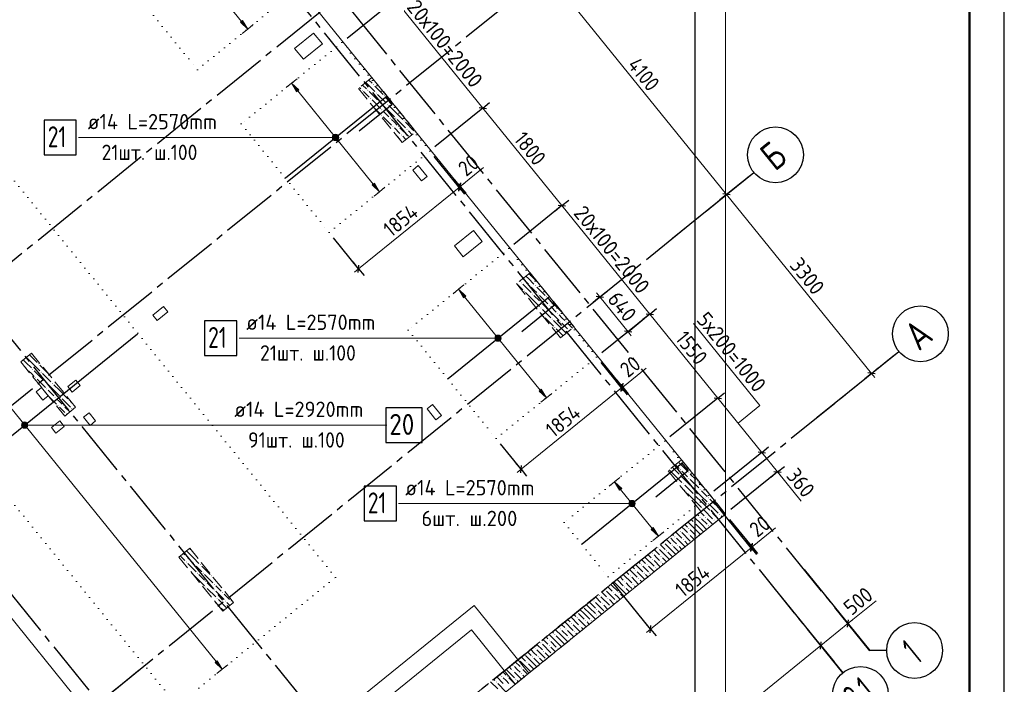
# Model space of a CAD drawing. Header units: millimetres. Extents: x 0 to 59400, y 0 to 42000.
# Tile 27 of 28: x 45293 to 59400, y 22607 to 32131. Entities that reach past the tile are written whole.
import ezdxf

# ---------------------------------------------------------------- set-up
doc = ezdxf.new("R2010")
doc.units = ezdxf.units.MM
for name, pattern in [('______2', [270, 200, -70]), ('______5', [1100, 800, -100, 100, -100]), ('______9', [100, 0, -100])]:
    doc.linetypes.add(name, pattern=pattern)
for name, color, linetype, lineweight in [('Standard', 7, 'Continuous', 25), ('ДОП Верх по Х', 7, 'Continuous', 18), ('ЖБ Перекрытие верхний уровень_1', 7, 'Continuous', 18), ('ЖБ Перекрытие нижний уровень с отделкой', 7, 'Continuous', 13), ('Позиционная метка номер позиции', 7, 'Continuous', 13), ('Примечания', 7, 'Continuous', 13), ('Размерная линия_ общее', 7, 'Continuous', 13)]:
    doc.layers.add(name, color=color, linetype=linetype, lineweight=lineweight)
for name, color, linetype, lineweight, true_color in [('ЖБ Пилон', 7, '______2', 13, 0xa0a0a0), ('ЖБ Стена верхний уровень', 7, '______2', 13, 0x656565), ('Оси', 7, '______5', 13, 0x656565)]:
    doc.layers.add(name, color=color, linetype=linetype, lineweight=lineweight, true_color=true_color)
doc.styles.add('ISOCPEUR', font='txt')

msp = doc.modelspace()

# ---------------------------------------------------------------- hatches: boundary and pattern name
at = {"layer": 'ДОП Верх по Х', "linetype": 'Continuous', "lineweight": 13, "transparency": 33554687}
for points in [[(48456, 32093), (48559, 31997), (48487, 32119)], [(50344, 29762), (50447, 29666), (50375, 29787)], [(52735, 26809), (52839, 26713), (52766, 26834)], [(54340, 24827), (54444, 24731), (54371, 24852)], [(48092, 22920), (48195, 22824), (48123, 22945)]]:
    msp.add_hatch(color=7, dxfattribs=at).paths.add_polyline_path(points)
for points in [[(49261, 31099), (49189, 31220), (49292, 31124)], [(51653, 28146), (51580, 28267), (51684, 28171)], [(53887, 25387), (53814, 25508), (53918, 25412)]]:
    msp.add_hatch(color=7, dxfattribs=at).paths.add_polyline_path(points, flags=16)
at = {"layer": 'ЖБ Пилон', "linetype": 'Continuous', "lineweight": 18, "transparency": 33554687}
for points in [[(50354, 31280), (50357, 31282), (50363, 31275), (50361, 31273)], [(50354, 31200), (50361, 31206), (50367, 31200), (50361, 31193)], [(50194, 31120), (50201, 31126), (50207, 31120), (50201, 31113)], [(50274, 31120), (50281, 31126), (50287, 31120), (50281, 31113)], [(50394, 31080), (50401, 31086), (50407, 31080), (50401, 31073)], [(50514, 31040), (50521, 31046), (50527, 31040), (50521, 31033)], [(50314, 31000), (50321, 31006), (50327, 31000), (50321, 30993)], [(50434, 30960), (50441, 30966), (50447, 30960), (50441, 30953)], [(50554, 30920), (50561, 30926), (50567, 30920), (50561, 30913)], [(50358, 30883), (50361, 30886), (50367, 30880), (50364, 30876)], [(50474, 30840), (50481, 30846), (50487, 30840), (50481, 30833)], [(50474, 30760), (50481, 30766), (50487, 30760), (50481, 30753)], [(50594, 30720), (50601, 30726), (50607, 30720), (50601, 30713)], [(50674, 30720), (50681, 30726), (50687, 30720), (50681, 30713)], [(50794, 30680), (50801, 30686), (50807, 30680), (50801, 30673)], [(50634, 30600), (50641, 30606), (50647, 30600), (50641, 30593)], [(50714, 30600), (50721, 30606), (50727, 30600), (50721, 30593)], [(50754, 30480), (50761, 30486), (50767, 30480), (50761, 30473)], [(50834, 30560), (50841, 30566), (50847, 30560), (50841, 30553)], [(50954, 30520), (50961, 30526), (50964, 30522), (50957, 30516)], [(50754, 30400), (50761, 30406), (50767, 30400), (50761, 30393)], [(52474, 28360), (52481, 28366), (52487, 28360), (52481, 28353)], [(52514, 28240), (52521, 28246), (52527, 28240), (52521, 28233)], [(52594, 28320), (52601, 28326), (52607, 28320), (52601, 28313)], [(52674, 28320), (52681, 28326), (52687, 28320), (52681, 28313)], [(52634, 28200), (52641, 28206), (52647, 28200), (52641, 28193)], [(52714, 28200), (52721, 28206), (52727, 28200), (52721, 28193)], [(52754, 28080), (52761, 28086), (52767, 28080), (52761, 28073)], [(52834, 28160), (52841, 28166), (52847, 28160), (52841, 28153)], [(52754, 28000), (52761, 28006), (52767, 28000), (52761, 27993)], [(52874, 28040), (52881, 28046), (52887, 28040), (52881, 28033)], [(52874, 27960), (52881, 27966), (52887, 27960), (52881, 27953)], [(52794, 27880), (52801, 27886), (52807, 27880), (52801, 27873)], [(52914, 27840), (52921, 27846), (52927, 27840), (52921, 27833)], [(52994, 27920), (53001, 27926), (53007, 27920), (53001, 27913)], [(53034, 27800), (53041, 27806), (53047, 27800), (53041, 27793)], [(53074, 27920), (53077, 27923), (53083, 27915), (53081, 27913)], [(53114, 27800), (53121, 27806), (53127, 27800), (53121, 27793)], [(52954, 27720), (52961, 27726), (52967, 27720), (52961, 27713)], [(53154, 27680), (53161, 27686), (53167, 27680), (53161, 27673)], [(45395, 27121), (45401, 27126), (45407, 27120), (45401, 27113)], [(45474, 27120), (45481, 27126), (45487, 27120), (45481, 27113)], [(45554, 27200), (45561, 27206), (45567, 27200), (45561, 27193)], [(45514, 27000), (45521, 27006), (45527, 27000), (45521, 26993)], [(45594, 27080), (45601, 27086), (45607, 27080), (45601, 27073)], [(45634, 26960), (45641, 26966), (45647, 26960), (45641, 26953)], [(45714, 27040), (45716, 27042), (45722, 27034), (45721, 27033)], [(45674, 26840), (45681, 26846), (45687, 26840), (45681, 26833)], [(45754, 26920), (45761, 26926), (45767, 26920), (45761, 26913)], [(45794, 26720), (45801, 26726), (45807, 26720), (45801, 26713)], [(45874, 26720), (45881, 26726), (45887, 26720), (45881, 26713)], [(45994, 26680), (46001, 26686), (46007, 26680), (46001, 26673)], [(45834, 26600), (45841, 26606), (45847, 26600), (45841, 26593)], [(45914, 26600), (45921, 26606), (45927, 26600), (45921, 26593)], [(46034, 26560), (46041, 26566), (46047, 26560), (46041, 26553)], [(45954, 26480), (45961, 26486), (45967, 26480), (45961, 26473)], [(47674, 24440), (47681, 24446), (47687, 24440), (47681, 24433)], [(47754, 24520), (47757, 24522), (47762, 24515), (47761, 24513)], [(47674, 24360), (47681, 24366), (47687, 24360), (47681, 24353)], [(47794, 24320), (47801, 24326), (47807, 24320), (47801, 24313)], [(47874, 24320), (47881, 24326), (47887, 24320), (47881, 24313)], [(47834, 24200), (47841, 24206), (47847, 24200), (47841, 24193)], [(47914, 24200), (47921, 24206), (47927, 24200), (47921, 24193)], [(48034, 24160), (48041, 24166), (48047, 24160), (48041, 24153)], [(47954, 24080), (47961, 24086), (47967, 24080), (47961, 24073)], [(47954, 24000), (47961, 24006), (47967, 24000), (47961, 23993)], [(48074, 24040), (48081, 24046), (48087, 24040), (48081, 24033)], [(48074, 23960), (48081, 23966), (48087, 23960), (48081, 23953)], [(48114, 23840), (48121, 23846), (48127, 23840), (48121, 23833)], [(48194, 23920), (48201, 23926), (48207, 23920), (48201, 23913)], [(48154, 23720), (48161, 23726), (48167, 23720), (48161, 23713)], [(48234, 23800), (48241, 23806), (48247, 23800), (48241, 23793)], [(48314, 23800), (48321, 23806), (48327, 23800), (48321, 23793)]]:
    msp.add_hatch(color=7, dxfattribs=at).paths.add_polyline_path(points, flags=16)
at = {"layer": 'ЖБ Стена верхний уровень', "linetype": 'Continuous', "lineweight": 18, "transparency": 33554687}
for points in [[(54754, 25680), (54761, 25686), (54767, 25680), (54761, 25673)], [(54754, 25600), (54761, 25606), (54767, 25600), (54761, 25593)], [(54874, 25640), (54881, 25646), (54887, 25640), (54881, 25633)], [(54874, 25560), (54881, 25566), (54887, 25560), (54881, 25553)], [(54794, 25480), (54801, 25486), (54807, 25480), (54801, 25473)], [(54914, 25440), (54921, 25446), (54927, 25440), (54921, 25433)], [(54994, 25520), (55001, 25526), (55007, 25520), (55001, 25513)], [(55034, 25400), (55041, 25406), (55047, 25400), (55041, 25393)], [(55114, 25400), (55118, 25403), (55123, 25396), (55121, 25393)], [(54834, 25360), (54841, 25366), (54847, 25360), (54841, 25353)], [(54954, 25320), (54961, 25326), (54967, 25320), (54961, 25313)], [(55154, 25280), (55161, 25286), (55167, 25280), (55161, 25273)], [(55074, 25120), (55081, 25126), (55087, 25120), (55081, 25113)], [(55154, 25200), (55161, 25206), (55167, 25200), (55161, 25193)], [(55274, 25160), (55281, 25166), (55287, 25160), (55281, 25153)], [(55034, 25000), (55041, 25006), (55047, 25000), (55041, 24993)], [(55114, 25000), (55119, 25004), (55125, 24997), (55121, 24993)], [(55119, 25004), (55121, 25006), (55127, 25000), (55125, 24997)], [(55194, 25080), (55201, 25086), (55207, 25080), (55201, 25073)], [(55314, 25040), (55321, 25046), (55327, 25040), (55321, 25033)], [(54874, 24840), (54881, 24846), (54887, 24840), (54881, 24833)], [(54954, 24920), (54961, 24926), (54967, 24920), (54961, 24913)], [(55154, 24880), (55161, 24886), (55167, 24880), (55161, 24873)], [(55234, 24960), (55241, 24966), (55247, 24960), (55241, 24953)], [(54606, 24721), (54607, 24720), (54601, 24713), (54599, 24715)], [(54674, 24720), (54681, 24726), (54687, 24720), (54681, 24713)], [(54754, 24800), (54761, 24806), (54767, 24800), (54761, 24793)], [(54874, 24760), (54881, 24766), (54887, 24760), (54881, 24753)], [(54994, 24720), (55001, 24726), (55005, 24722), (54997, 24716)], [(54434, 24560), (54441, 24566), (54447, 24560), (54441, 24553)], [(54514, 24640), (54521, 24646), (54527, 24640), (54521, 24633)], [(54634, 24600), (54641, 24606), (54647, 24600), (54641, 24593)], [(54714, 24600), (54721, 24606), (54727, 24600), (54721, 24593)], [(54794, 24680), (54801, 24686), (54807, 24680), (54801, 24673)], [(54354, 24480), (54361, 24486), (54367, 24480), (54361, 24473)], [(54354, 24400), (54361, 24406), (54367, 24400), (54361, 24393)], [(54474, 24440), (54481, 24446), (54487, 24440), (54481, 24433)], [(54554, 24520), (54561, 24526), (54567, 24520), (54561, 24513)], [(54194, 24320), (54201, 24326), (54207, 24320), (54201, 24313)], [(54274, 24320), (54281, 24326), (54287, 24320), (54281, 24313)], [(54394, 24280), (54401, 24286), (54407, 24280), (54401, 24273)], [(54474, 24360), (54481, 24366), (54487, 24360), (54481, 24353)], [(54034, 24160), (54041, 24166), (54047, 24160), (54041, 24153)], [(54114, 24240), (54121, 24246), (54127, 24240), (54121, 24233)], [(54154, 24120), (54161, 24126), (54167, 24120), (54161, 24113)], [(54234, 24200), (54241, 24206), (54247, 24200), (54241, 24193)], [(54314, 24200), (54321, 24206), (54327, 24200), (54321, 24193)], [(53954, 24080), (53961, 24086), (53967, 24080), (53961, 24073)], [(53954, 24000), (53961, 24006), (53967, 24000), (53961, 23993)], [(54074, 24040), (54081, 24046), (54087, 24040), (54081, 24033)], [(53594, 23880), (53601, 23886), (53607, 23880), (53601, 23873)], [(53674, 23960), (53681, 23966), (53687, 23960), (53681, 23953)], [(53714, 23840), (53721, 23846), (53727, 23840), (53721, 23833)], [(53794, 23920), (53801, 23926), (53807, 23920), (53801, 23913)], [(53874, 23920), (53881, 23926), (53887, 23920), (53881, 23913)], [(53514, 23800), (53521, 23806), (53527, 23800), (53521, 23793)], [(53634, 23760), (53641, 23766), (53647, 23760), (53641, 23753)], [(53754, 23720), (53761, 23726), (53767, 23720), (53760, 23714)], [(53834, 23800), (53841, 23806), (53847, 23800), (53841, 23793)], [(53274, 23640), (53281, 23646), (53287, 23640), (53281, 23633)], [(53274, 23560), (53281, 23566), (53287, 23560), (53281, 23553)], [(53554, 23680), (53561, 23686), (53567, 23680), (53561, 23673)], [(53554, 23600), (53561, 23606), (53567, 23600), (53561, 23593)], [(53194, 23480), (53201, 23486), (53207, 23480), (53201, 23473)], [(53314, 23440), (53321, 23446), (53327, 23440), (53321, 23433)], [(53394, 23520), (53401, 23526), (53407, 23520), (53401, 23513)], [(53474, 23520), (53481, 23526), (53487, 23520), (53481, 23513)], [(52954, 23320), (52961, 23326), (52967, 23320), (52961, 23313)], [(53034, 23400), (53041, 23406), (53047, 23400), (53041, 23393)], [(53114, 23400), (53121, 23406), (53127, 23400), (53121, 23393)], [(53154, 23280), (53161, 23286), (53167, 23280), (53161, 23273)], [(53234, 23360), (53241, 23366), (53247, 23360), (53241, 23353)], [(52754, 23200), (52761, 23206), (52767, 23200), (52761, 23193)], [(52874, 23240), (52881, 23246), (52887, 23240), (52881, 23233)], [(52874, 23160), (52881, 23166), (52887, 23160), (52881, 23153)], [(52634, 23000), (52641, 23006), (52647, 23000), (52641, 22993)], [(52674, 23120), (52681, 23126), (52687, 23120), (52681, 23113)], [(52714, 23000), (52721, 23006), (52727, 23000), (52721, 22993)], [(52794, 23080), (52801, 23086), (52807, 23080), (52801, 23073)], [(52914, 23040), (52921, 23046), (52927, 23040), (52920, 23034)], [(52994, 23120), (53001, 23126), (53007, 23120), (53001, 23113)], [(52354, 22880), (52361, 22886), (52367, 22880), (52361, 22873)], [(52434, 22960), (52441, 22966), (52447, 22960), (52441, 22953)], [(52554, 22920), (52561, 22926), (52567, 22920), (52561, 22913)], [(52194, 22720), (52201, 22726), (52207, 22720), (52201, 22713)], [(52274, 22720), (52281, 22726), (52287, 22720), (52281, 22713)], [(52354, 22800), (52361, 22806), (52367, 22800), (52361, 22793)], [(52474, 22840), (52481, 22846), (52487, 22840), (52481, 22833)], [(52474, 22760), (52481, 22766), (52487, 22760), (52481, 22753)], [(52114, 22640), (52121, 22646), (52127, 22640), (52121, 22633)], [(52394, 22680), (52401, 22686), (52407, 22680), (52401, 22673)]]:
    msp.add_hatch(color=7, dxfattribs=at).paths.add_polyline_path(points, flags=16)
at = {"layer": 'Позиционная метка номер позиции', "linetype": 'Continuous', "lineweight": 13, "transparency": 33554687}
for points in [[(49796, 30404), (49796, 30482), (49779, 30465)], [(49818, 30398), (49818, 30488), (49796, 30482)], [(49818, 30398), (49796, 30482), (49796, 30404)], [(49841, 30404), (49841, 30482), (49818, 30488)], [(49841, 30404), (49818, 30488), (49818, 30398)], [(49857, 30420), (49857, 30465), (49841, 30482)], [(49857, 30420), (49841, 30482), (49841, 30404)], [(49779, 30420), (49779, 30465), (49773, 30443)], [(49796, 30404), (49779, 30465), (49779, 30420)], [(49857, 30465), (49857, 30420), (49863, 30443)], [(52108, 27545), (52108, 27590), (52102, 27567)], [(52124, 27529), (52124, 27606), (52108, 27590)], [(52124, 27529), (52108, 27590), (52108, 27545)], [(52147, 27522), (52147, 27612), (52124, 27606)], [(52147, 27522), (52124, 27606), (52124, 27529)], [(52169, 27529), (52169, 27606), (52147, 27612)], [(52169, 27529), (52147, 27612), (52147, 27522)], [(52185, 27545), (52185, 27590), (52169, 27606)], [(52185, 27545), (52169, 27606), (52169, 27529)], [(52185, 27590), (52185, 27545), (52192, 27567)], [(45325, 26298), (45325, 26343), (45318, 26321)], [(45325, 26343), (45341, 26282), (45341, 26359)], [(45325, 26343), (45325, 26298), (45341, 26282)], [(45341, 26359), (45363, 26276), (45363, 26366)], [(45341, 26359), (45341, 26282), (45363, 26276)], [(45363, 26366), (45363, 26276), (45386, 26282)], [(45363, 26366), (45386, 26282), (45386, 26359)], [(45386, 26359), (45386, 26282), (45402, 26298)], [(45386, 26359), (45402, 26298), (45402, 26343)], [(45402, 26343), (45402, 26298), (45408, 26321)], [(54027, 25175), (54027, 25220), (54021, 25197)], [(54044, 25158), (54044, 25236), (54027, 25220)], [(54044, 25158), (54027, 25220), (54027, 25175)], [(54066, 25152), (54066, 25242), (54044, 25236)], [(54066, 25152), (54044, 25236), (54044, 25158)], [(54089, 25158), (54089, 25236), (54066, 25242)], [(54089, 25158), (54066, 25242), (54066, 25152)], [(54105, 25175), (54105, 25220), (54089, 25236)], [(54105, 25175), (54089, 25236), (54089, 25158)], [(54105, 25220), (54105, 25175), (54111, 25197)]]:
    msp.add_hatch(color=7, dxfattribs=at).paths.add_polyline_path(points)

# ---------------------------------------------------------------- linework, layer by layer
at = {"layer": 'Standard', "color": 7, "linetype": 'Continuous', "lineweight": 35, "transparency": 33554687}
for p, q in [((58900, 39900), (58900, 20500)), ((58900, 39500), (58900, 20100))]:
    msp.add_line(p, q, dxfattribs=at)
at = {"layer": 'Standard', "color": 7, "linetype": 'Continuous', "lineweight": 50, "transparency": 33554687}
msp.add_line((58900, 39400), (58900, 23200), dxfattribs=at)
at = {"layer": 'Standard', "color": 7, "linetype": 'Continuous', "lineweight": 25, "transparency": 33554687}
msp.add_lwpolyline([(0, 0), (59400, 0), (59400, 42000), (0, 42000), (0, 0)], close=True, dxfattribs=at)
at = {"layer": 'Standard', "color": 7, "linetype": 'Continuous', "lineweight": 13, "transparency": 33554687}
for points in [[(59400, 42000), (0, 42000), (0, 19532), (59400, 19532), (59400, 42000)], [(58900, 41500), (2000, 41500), (2000, 6000), (58900, 6000), (58900, 41500)], [(6813, 19282), (55406, 19282), (55406, 38032), (6813, 38032), (6813, 19282)], [(6813, 19532), (55406, 19532), (55406, 38032), (6813, 38032), (6813, 19532)]]:
    msp.add_lwpolyline(points, dxfattribs=at)
at = {"layer": 'Standard', "color": 7, "linetype": 'Continuous', "lineweight": 50, "transparency": 33554687}
msp.add_lwpolyline([(2000, 41500), (58900, 41500), (58900, 500), (2000, 500), (2000, 41500)], close=True, dxfattribs=at)
at = {"layer": 'Standard', "color": 254, "linetype": 'Continuous', "lineweight": 25, "true_color": 0xc4c4ff, "transparency": 33554687}
msp.add_lwpolyline([(6738, 19786), (54972, 19786), (54972, 34792), (6738, 34792), (6738, 19786)], dxfattribs=at)
at = {"layer": 'ДОП Верх по Х', "color": 251, "linetype": 'Continuous', "lineweight": 13, "true_color": 0x494949, "transparency": 33554687}
for p, q in [((47389, 33443), (48471, 32106)), ((48487, 32119), (48456, 32093)), ((48456, 32093), (48559, 31997)), ((48559, 31997), (48487, 32119)), ((48559, 31997), (48637, 32060)), ((48559, 31997), (48482, 31934)), ((48559, 31997), (48559, 31997)), ((49189, 31220), (49111, 31157)), ((49189, 31220), (49267, 31283)), ((49189, 31220), (49292, 31124)), ((49261, 31099), (49189, 31220)), ((49189, 31220), (49189, 31220)), ((49292, 31124), (49261, 31099)), ((49277, 31111), (50359, 29775)), ((50375, 29787), (50344, 29762)), ((50447, 29666), (50375, 29787)), ((42620, 29709), (48107, 22932)), ((50344, 29762), (50447, 29666)), ((50447, 29666), (50370, 29603)), ((50447, 29666), (50525, 29729)), ((50447, 29666), (50447, 29666)), ((51580, 28267), (51503, 28204)), ((51580, 28267), (51658, 28330)), ((51580, 28267), (51684, 28171)), ((51653, 28146), (51580, 28267)), ((51580, 28267), (51580, 28267)), ((51684, 28171), (51653, 28146)), ((51668, 28158), (52751, 26821)), ((52766, 26834), (52735, 26809)), ((52735, 26809), (52839, 26713)), ((52839, 26713), (52766, 26834)), ((52839, 26713), (52761, 26650)), ((52839, 26713), (52917, 26776)), ((52839, 26713), (52839, 26713)), ((53814, 25508), (53892, 25571)), ((53814, 25508), (53737, 25445)), ((53814, 25508), (53918, 25412)), ((53887, 25387), (53814, 25508)), ((53814, 25508), (53814, 25508)), ((53918, 25412), (53887, 25387)), ((53902, 25399), (54356, 24840)), ((54371, 24852), (54340, 24827)), ((54444, 24731), (54371, 24852)), ((54340, 24827), (54444, 24731)), ((54444, 24731), (54366, 24668)), ((54444, 24731), (54521, 24794)), ((54444, 24731), (54444, 24731)), ((48123, 22945), (48092, 22920)), ((48092, 22920), (48195, 22824)), ((48195, 22824), (48123, 22945)), ((48195, 22824), (48273, 22887)), ((48195, 22824), (48118, 22761)), ((48195, 22824), (48195, 22824))]:
    msp.add_line(p, q, dxfattribs=at)
at = {"layer": 'ДОП Верх по Х', "color": 7, "linetype": 'Continuous', "lineweight": 25, "transparency": 33554687}
msp.add_line((44722, 25802), (46980, 27630), dxfattribs=at)
for points in [[(49103, 29864), (50533, 31022), (50624, 30910), (50157, 30532)], [(45644, 30193), (46104, 30193), (46104, 30693), (45644, 30693), (45644, 30193)], [(51432, 26988), (52862, 28146), (52952, 28035), (52486, 27657)], [(47942, 27317), (48402, 27317), (48402, 27817), (47942, 27817), (47942, 27317)], [(50539, 26071), (51059, 26071), (51059, 26571), (50539, 26571), (50539, 26071)], [(53351, 24618), (54781, 25776), (54872, 25664), (54405, 25287)], [(50230, 24947), (50690, 24947), (50690, 25447), (50230, 25447), (50230, 24947)]]:
    msp.add_lwpolyline(points, dxfattribs=at)
at = {"layer": 'ЖБ Перекрытие верхний уровень_1', "color": 7, "linetype": 'Continuous', "lineweight": 18, "transparency": 33554687}
for p, q in [((55406, 25047), (46407, 36160)), ((49504, 31938), (49232, 31718)), ((49629, 31783), (49504, 31938)), ((49357, 31563), (49629, 31783)), ((49232, 31718), (49357, 31563)), ((51003, 30039), (50926, 29976)), ((50926, 29976), (51051, 29821)), ((51129, 29883), (51003, 30039)), ((51051, 29821), (51129, 29883)), ((51794, 29110), (51522, 28889)), ((51920, 28954), (51794, 29110)), ((51648, 28734), (51920, 28954)), ((51522, 28889), (51648, 28734)), ((47354, 28023), (47198, 27897)), ((47261, 27819), (47417, 27945)), ((47417, 27945), (47354, 28023)), ((47198, 27897), (47261, 27819)), ((46098, 26967), (45981, 26873)), ((46161, 26890), (46098, 26967)), ((45607, 26859), (45529, 26796)), ((45701, 26743), (45607, 26859)), ((45981, 26873), (46044, 26795)), ((46044, 26795), (46161, 26890)), ((45529, 26796), (45623, 26680)), ((45623, 26680), (45701, 26743)), ((51209, 26615), (51131, 26552)), ((51131, 26552), (51257, 26397)), ((51334, 26460), (51209, 26615)), ((46287, 26496), (46209, 26433)), ((46209, 26433), (46303, 26317)), ((46381, 26380), (46287, 26496)), ((51257, 26397), (51334, 26460)), ((45866, 26380), (45749, 26286)), ((45749, 26286), (45812, 26208)), ((45812, 26208), (45929, 26303)), ((45929, 26303), (45866, 26380)), ((46303, 26317), (46381, 26380)), ((52394, 22608), (55406, 25047)), ((47778, 20157), (51765, 23386)), ((51765, 23386), (52394, 22608))]:
    msp.add_line(p, q, dxfattribs=at)
at = {"layer": 'ЖБ Перекрытие нижний уровень с отделкой', "color": 7, "linetype": 'Continuous', "lineweight": 13, "transparency": 33554687}
for p, q in [((51802, 23737), (47528, 20276)), ((52589, 22766), (51802, 23737)), ((48595, 19532), (52589, 22766))]:
    msp.add_line(p, q, dxfattribs=at)
at = {"layer": 'ЖБ Пилон', "color": 253, "linetype": '______2', "lineweight": 13, "true_color": 0xa0a0a0, "transparency": 33554687}
for p, q in [((50340, 31303), (50145, 31146)), ((50969, 30526), (50340, 31303)), ((50145, 31146), (50775, 30369)), ((50775, 30369), (50969, 30526)), ((52605, 28505), (52411, 28348)), ((53235, 27728), (52605, 28505)), ((52411, 28348), (53040, 27571)), ((53040, 27571), (53235, 27728)), ((45463, 27354), (45308, 27228)), ((45308, 27228), (45937, 26451)), ((46093, 26577), (45463, 27354)), ((45937, 26451), (46093, 26577)), ((47729, 24556), (47573, 24431)), ((48358, 23779), (47729, 24556)), ((47573, 24431), (48203, 23653)), ((48203, 23653), (48358, 23779))]:
    msp.add_line(p, q, dxfattribs=at)
at = {"layer": 'ЖБ Пилон', "color": 9, "linetype": 'Continuous', "lineweight": 18, "true_color": 0xc7c7c7, "transparency": 33554687}
for p, q in [((50206, 31194), (50261, 31140)), ((50250, 31230), (50261, 31220)), ((50261, 31220), (50381, 31100)), ((50294, 31266), (50341, 31220)), ((50338, 31302), (50341, 31300)), ((50381, 31180), (50501, 31060)), ((50161, 31159), (50181, 31140)), ((50261, 31060), (50221, 31100)), ((50301, 31020), (50261, 31060)), ((50301, 31100), (50421, 30980)), ((50421, 31060), (50541, 30940)), ((50341, 30980), (50461, 30860)), ((50581, 30820), (50461, 30940)), ((50661, 30900), (50541, 31020)), ((50581, 30900), (50661, 30820)), ((50661, 30900), (50692, 30868)), ((50421, 30820), (50381, 30860)), ((50461, 30780), (50421, 30820)), ((50501, 30820), (50581, 30740)), ((50581, 30820), (50661, 30740)), ((50661, 30820), (50781, 30700)), ((50501, 30740), (50621, 30620)), ((50661, 30660), (50621, 30700)), ((50701, 30620), (50661, 30660)), ((50701, 30700), (50821, 30580)), ((50821, 30660), (50941, 30540)), ((50661, 30580), (50741, 30500)), ((50741, 30580), (50861, 30460)), ((50917, 30483), (50861, 30540)), ((50704, 30457), (50741, 30420)), ((50821, 30420), (50781, 30460)), ((50781, 30380), (50784, 30376)), ((50828, 30412), (50821, 30420)), ((52461, 28380), (52456, 28384)), ((52501, 28420), (52581, 28340)), ((52581, 28420), (52544, 28456)), ((52581, 28420), (52661, 28340)), ((52588, 28492), (52661, 28420)), ((52661, 28420), (52735, 28345)), ((52412, 28349), (52501, 28260)), ((52501, 28340), (52621, 28220)), ((52661, 28100), (52541, 28220)), ((52661, 28260), (52621, 28300)), ((52701, 28220), (52661, 28260)), ((52701, 28300), (52821, 28180)), ((52661, 28180), (52741, 28100)), ((52661, 28100), (52741, 28020)), ((52741, 28180), (52861, 28060)), ((52981, 28020), (52861, 28140)), ((52747, 27933), (52781, 27900)), ((52821, 28020), (52781, 28060)), ((52781, 27980), (52901, 27860)), ((52861, 27980), (52821, 28020)), ((52901, 28020), (52981, 27940)), ((52901, 27940), (53021, 27820)), ((52981, 28020), (53061, 27940)), ((52821, 27860), (52941, 27740)), ((53061, 27700), (52941, 27820)), ((53061, 27860), (53021, 27900)), ((53101, 27820), (53061, 27860)), ((52981, 27700), (53061, 27620)), ((53061, 27780), (53141, 27700)), ((53061, 27700), (53123, 27638)), ((53141, 27780), (53211, 27709)), ((53061, 27620), (53078, 27602)), ((45381, 27220), (45343, 27257)), ((45387, 27293), (45461, 27220)), ((45461, 27300), (45432, 27329)), ((45461, 27300), (45541, 27220)), ((45375, 27145), (45381, 27140)), ((45381, 27220), (45461, 27140)), ((45461, 27060), (45421, 27100)), ((45461, 27220), (45581, 27100)), ((45501, 27100), (45621, 26980)), ((45581, 27180), (45701, 27060)), ((45501, 27020), (45461, 27060)), ((45541, 26980), (45661, 26860)), ((45621, 27060), (45741, 26940)), ((45781, 26820), (45661, 26940)), ((45701, 26820), (45781, 26740)), ((45781, 26900), (45861, 26820)), ((45781, 26820), (45861, 26740)), ((45861, 26820), (45981, 26700)), ((45716, 26724), (45821, 26620)), ((45861, 26660), (45821, 26700)), ((45901, 26700), (46021, 26580)), ((45901, 26620), (45861, 26660)), ((45861, 26580), (45941, 26500)), ((45941, 26580), (46010, 26510)), ((46021, 26660), (46047, 26633)), ((47726, 24554), (47741, 24540)), ((47621, 24420), (47593, 24447)), ((47661, 24380), (47621, 24420)), ((47638, 24483), (47661, 24460)), ((47781, 24420), (47682, 24518)), ((47701, 24420), (47781, 24340)), ((47781, 24420), (47861, 24340)), ((47701, 24340), (47821, 24220)), ((47861, 24260), (47821, 24300)), ((47901, 24300), (48021, 24180)), ((47861, 24100), (47759, 24201)), ((47901, 24220), (47861, 24260)), ((47861, 24180), (47941, 24100)), ((47941, 24180), (48061, 24060)), ((48090, 24110), (48061, 24140)), ((47861, 24100), (47941, 24020)), ((48021, 24020), (47981, 24060)), ((48061, 23980), (48021, 24020)), ((48101, 24020), (48181, 23940)), ((47981, 23980), (48101, 23860)), ((48101, 23940), (48221, 23820)), ((48261, 23860), (48221, 23900)), ((48301, 23820), (48261, 23860)), ((48100, 23780), (48141, 23740)), ((48260, 23700), (48141, 23820)), ((48261, 23780), (48304, 23736)), ((48341, 23780), (48349, 23772)), ((48181, 23700), (48216, 23664))]:
    msp.add_line(p, q, dxfattribs=at)
at = {"layer": 'ЖБ Стена верхний уровень', "color": 251, "linetype": '______2', "lineweight": 13, "true_color": 0x656565, "transparency": 33554687}
for p, q in [((54776, 25824), (54582, 25667)), ((55248, 25241), (54776, 25824)), ((54582, 25667), (55054, 25084)), ((55406, 25047), (55248, 25241)), ((55054, 25084), (52431, 22960)), ((55212, 24890), (55406, 25047)), ((52589, 22766), (55212, 24890)), ((52431, 22960), (50372, 21292)), ((48595, 19532), (52589, 22766))]:
    msp.add_line(p, q, dxfattribs=at)
at = {"layer": 'ЖБ Стена верхний уровень', "color": 9, "linetype": 'Continuous', "lineweight": 18, "true_color": 0xc7c7c7, "transparency": 33554687}
for p, q in [((54776, 25824), (54779, 25821)), ((54599, 25681), (54661, 25620)), ((54661, 25700), (54644, 25717)), ((54661, 25700), (54741, 25620)), ((54688, 25752), (54741, 25700)), ((54741, 25780), (54861, 25660)), ((54661, 25620), (54781, 25500)), ((54821, 25620), (54781, 25660)), ((54781, 25580), (54901, 25460)), ((54861, 25580), (54821, 25620)), ((54901, 25620), (54981, 25540)), ((54901, 25540), (55021, 25420)), ((54791, 25410), (54821, 25380)), ((54821, 25460), (54941, 25340)), ((55061, 25300), (54941, 25420)), ((55061, 25460), (55021, 25500)), ((55101, 25420), (55061, 25460)), ((54981, 25220), (54861, 25340)), ((54981, 25300), (55061, 25220)), ((55061, 25380), (55141, 25300)), ((55061, 25300), (55141, 25220)), ((55221, 25220), (55181, 25260)), ((54981, 25220), (55061, 25140)), ((55061, 25220), (55181, 25100)), ((55181, 25180), (55301, 25060)), ((55261, 25180), (55221, 25220)), ((55301, 25140), (55399, 25041)), ((55061, 24900), (54956, 25004)), ((55000, 25040), (55021, 25020)), ((55061, 25060), (55044, 25076)), ((55101, 25020), (55061, 25060)), ((55061, 24980), (55141, 24900)), ((55101, 25100), (55221, 24980)), ((55141, 24980), (55222, 24898)), ((55221, 25060), (55310, 24970)), ((55355, 25006), (55341, 25020)), ((54821, 24820), (54781, 24860)), ((54823, 24897), (54861, 24860)), ((54981, 24820), (54867, 24933)), ((54912, 24969), (54941, 24940)), ((54981, 24900), (55061, 24820)), ((55061, 24900), (55134, 24827)), ((55266, 24934), (55261, 24940)), ((54661, 24660), (54621, 24700)), ((54646, 24754), (54661, 24740)), ((54691, 24790), (54781, 24700)), ((54701, 24700), (54821, 24580)), ((54735, 24825), (54741, 24820)), ((54781, 24780), (54901, 24660)), ((54861, 24780), (54821, 24820)), ((54901, 24820), (54981, 24740)), ((54901, 24740), (54957, 24683)), ((54981, 24820), (55045, 24755)), ((55061, 24820), (55089, 24791)), ((54470, 24611), (54541, 24540)), ((54661, 24500), (54541, 24620)), ((54558, 24682), (54621, 24620)), ((54701, 24620), (54661, 24660)), ((54661, 24580), (54736, 24504)), ((54741, 24580), (54780, 24540)), ((54821, 24660), (54868, 24612)), ((54249, 24432), (54261, 24420)), ((54261, 24420), (54381, 24300)), ((54293, 24467), (54341, 24420)), ((54337, 24503), (54341, 24500)), ((54381, 24539), (54461, 24460)), ((54421, 24420), (54381, 24460)), ((54461, 24380), (54421, 24420)), ((54581, 24420), (54461, 24540)), ((54501, 24420), (54559, 24361)), ((54581, 24500), (54647, 24433)), ((54581, 24420), (54603, 24397)), ((54661, 24500), (54692, 24469)), ((54072, 24288), (54101, 24260)), ((54116, 24324), (54221, 24220)), ((54160, 24360), (54181, 24340)), ((54204, 24396), (54261, 24340)), ((54261, 24260), (54221, 24300)), ((54301, 24300), (54382, 24218)), ((54381, 24380), (54470, 24290)), ((54501, 24340), (54515, 24325)), ((53895, 24145), (53941, 24100)), ((53941, 24180), (54061, 24060)), ((53983, 24217), (54021, 24180)), ((54028, 24253), (54141, 24140)), ((54161, 24039), (54061, 24140)), ((54249, 24111), (54141, 24220)), ((54301, 24220), (54261, 24260)), ((54261, 24180), (54294, 24146)), ((54421, 24260), (54426, 24254)), ((53718, 24002), (53781, 23940)), ((53781, 24020), (53762, 24038)), ((53781, 24020), (53861, 23940)), ((53806, 24074), (53861, 24020)), ((53861, 24100), (53851, 24109)), ((53861, 24100), (53941, 24020)), ((53861, 24020), (53981, 23900)), ((54021, 24020), (53981, 24060)), ((54061, 23980), (54021, 24020)), ((54101, 24020), (54117, 24003)), ((54181, 24100), (54205, 24075)), ((53541, 23859), (53621, 23780)), ((53621, 23860), (53741, 23740)), ((53630, 23930), (53701, 23860)), ((53701, 23940), (53821, 23820)), ((53861, 23860), (53821, 23900)), ((53896, 23824), (53861, 23860)), ((53901, 23900), (53940, 23860)), ((53981, 23980), (54028, 23932)), ((53461, 23700), (53409, 23751)), ((53461, 23780), (53541, 23700)), ((53501, 23820), (53497, 23823)), ((53541, 23780), (53661, 23660)), ((53719, 23681), (53661, 23740)), ((53807, 23753), (53741, 23820)), ((53188, 23573), (53301, 23460)), ((53261, 23580), (53232, 23608)), ((53301, 23620), (53381, 23540)), ((53381, 23620), (53320, 23680)), ((53381, 23700), (53461, 23620)), ((53381, 23620), (53461, 23540)), ((53461, 23700), (53541, 23620)), ((53461, 23620), (53542, 23538)), ((53621, 23620), (53581, 23660)), ((53581, 23580), (53586, 23574)), ((53631, 23610), (53621, 23620)), ((53011, 23429), (53021, 23420)), ((53061, 23460), (53055, 23465)), ((53101, 23420), (53061, 23460)), ((53101, 23500), (53221, 23380)), ((53143, 23537), (53181, 23500)), ((53221, 23460), (53321, 23359)), ((53301, 23540), (53410, 23431)), ((53365, 23395), (53341, 23420)), ((53454, 23466), (53421, 23500)), ((52834, 23286), (52861, 23260)), ((52981, 23220), (52878, 23322)), ((52922, 23358), (52941, 23340)), ((53061, 23300), (52967, 23394)), ((52981, 23300), (53061, 23220)), ((53061, 23380), (53141, 23300)), ((53061, 23300), (53141, 23220)), ((53141, 23380), (53233, 23287)), ((53277, 23323), (53261, 23340)), ((52657, 23143), (52661, 23140)), ((52701, 23179), (52781, 23100)), ((52781, 23180), (52901, 23060)), ((52821, 23220), (52790, 23250)), ((52861, 23180), (52821, 23220)), ((52901, 23220), (52981, 23140)), ((52901, 23140), (52968, 23073)), ((52981, 23220), (53056, 23144)), ((53061, 23220), (53100, 23180)), ((53189, 23252), (53181, 23260)), ((52480, 23000), (52541, 22940)), ((52661, 22900), (52541, 23020)), ((52569, 23071), (52621, 23020)), ((52661, 23060), (52621, 23100)), ((52701, 23020), (52661, 23060)), ((52701, 23100), (52821, 22980)), ((52821, 23060), (52879, 23001)), ((52304, 22857), (52341, 22820)), ((52421, 22820), (52381, 22860)), ((52392, 22928), (52461, 22860)), ((52581, 22820), (52461, 22940)), ((52581, 22900), (52658, 22822)), ((52661, 22980), (52741, 22900)), ((52661, 22900), (52702, 22858)), ((52741, 22980), (52791, 22929)), ((52127, 22713), (52221, 22620)), ((52171, 22749), (52181, 22740)), ((52215, 22785), (52261, 22740)), ((52259, 22821), (52261, 22820)), ((52261, 22820), (52381, 22700)), ((52381, 22780), (52481, 22679)), ((52461, 22780), (52421, 22820)), ((52501, 22820), (52570, 22750)), ((52501, 22740), (52526, 22715)), ((52581, 22820), (52614, 22786)), ((52038, 22642), (52141, 22540)), ((52083, 22678), (52101, 22660)), ((52260, 22500), (52141, 22620)), ((52261, 22660), (52221, 22700)), ((52301, 22620), (52261, 22660)), ((52301, 22700), (52393, 22607)), ((52421, 22660), (52437, 22643))]:
    msp.add_line(p, q, dxfattribs=at)
at = {"layer": 'Оси', "color": 8, "linetype": '______5', "lineweight": -3, "transparency": 33554687}
for p, q in [((57475, 23088), (46097, 37139)), ((57086, 22773), (45708, 36824)), ((42136, 26204), (52223, 34372)), ((43143, 24960), (53230, 33129)), ((52229, 18840), (40851, 32891)), ((50442, 17393), (39063, 31443)), ((45723, 21774), (55810, 29942)), ((47800, 19209), (57887, 27378))]:
    msp.add_line(p, q, dxfattribs=at)
at = {"layer": 'Оси', "color": 7, "linetype": 'Continuous', "lineweight": 25, "transparency": 33554687}
for p, q in [((54644, 28998), (55810, 29942)), ((56721, 26434), (57887, 27378)), ((56531, 24254), (57472, 23092)), ((56142, 23939), (57086, 22773)), ((57715, 23092), (57472, 23092))]:
    msp.add_line(p, q, dxfattribs=at)
at = {"layer": 'Оси', "color": 7, "linetype": 'Continuous', "lineweight": 13, "transparency": 33554687}
msp.add_line((57160, 23477), (57564, 23804), dxfattribs=at)
at = {"layer": 'Оси', "color": 7, "linetype": 'Continuous', "lineweight": 25, "transparency": 33554687}
for centre in [(56121, 30194), (58198, 27630), (58115, 23092), (57338, 22462)]:
    msp.add_circle(centre, 400, dxfattribs=at)
at = {"layer": 'Позиционная метка номер позиции', "color": 7, "linetype": 'Continuous', "lineweight": 13, "transparency": 33554687}
for p, q in [((49818, 30488), (49818, 30488)), ((49818, 30443), (46134, 30443)), ((49773, 30443), (49773, 30443)), ((49818, 30398), (49818, 30398)), ((49863, 30443), (49863, 30443)), ((52147, 27567), (48439, 27567)), ((52102, 27567), (52102, 27567)), ((52147, 27612), (52147, 27612)), ((52147, 27522), (52147, 27522)), ((52192, 27567), (52192, 27567)), ((45318, 26321), (45318, 26321)), ((45363, 26366), (45363, 26366)), ((45363, 26321), (50554, 26321)), ((45363, 26276), (45363, 26276)), ((45408, 26321), (45408, 26321)), ((54066, 25197), (50720, 25197)), ((54021, 25197), (54021, 25197)), ((54066, 25242), (54066, 25242)), ((54066, 25152), (54066, 25152)), ((54111, 25197), (54111, 25197))]:
    msp.add_line(p, q, dxfattribs=at)
at = {"layer": 'Позиционная метка номер позиции', "color": 251, "linetype": 'Continuous', "lineweight": 13, "true_color": 0x656565, "transparency": 33554687}
for p, q in [((51605, 29741), (51939, 30011)), ((53932, 26867), (54267, 27138)), ((56151, 25651), (56491, 25231)), ((55787, 24576), (56121, 24847))]:
    msp.add_line(p, q, dxfattribs=at)
msp.add_lwpolyline([(55585, 26350), (55896, 26602), (54945, 27776)], dxfattribs=at)
at = {"layer": 'Позиционная метка номер позиции', "color": 7, "linetype": 'Continuous', "lineweight": 13, "transparency": 33554687}
for centre in [(49818, 30443), (52147, 27567), (45363, 26321), (54066, 25197)]:
    msp.add_circle(centre, 45, dxfattribs=at)
at = {"layer": 'Примечания', "color": 7, "linetype": '______9', "lineweight": 13, "transparency": 33554687}
for p, q in [((46580, 32968), (47839, 31414)), ((47839, 31414), (49280, 32581)), ((49909, 31803), (48468, 30637)), ((51168, 30249), (49909, 31803)), ((49818, 24138), (44154, 31132)), ((48468, 30637), (49727, 29082)), ((49727, 29082), (51168, 30249)), ((41885, 29294), (47549, 22300)), ((52301, 28850), (50860, 27684)), ((53559, 27296), (52301, 28850)), ((50860, 27684), (52118, 26129)), ((52118, 26129), (53559, 27296)), ((54535, 26091), (53094, 24925)), ((55164, 25314), (54535, 26091)), ((53723, 24147), (55164, 25314)), ((53094, 24925), (53723, 24147)), ((47549, 22300), (49818, 24138))]:
    msp.add_line(p, q, dxfattribs=at)
at = {"layer": 'Размерная линия_ общее', "color": 7, "linetype": 'Continuous', "lineweight": 13, "transparency": 33554687}
for p, q in [((55422, 29628), (52841, 32814)), ((57498, 27063), (55422, 29628)), ((57498, 27063), (57546, 27005)), ((56772, 23162), (57160, 23477)), ((57160, 23477), (57218, 23524)), ((51914, 19229), (56772, 23162))]:
    msp.add_line(p, q, dxfattribs=at)
at = {"layer": 'Размерная линия_ общее', "color": 251, "linetype": 'Continuous', "lineweight": -3, "true_color": 0x656565, "transparency": 33554687}
for p, q in [((50670, 32420), (49983, 31863)), ((51929, 30865), (52026, 30944)), ((51929, 30865), (51242, 30309)), ((51929, 30865), (51832, 30787)), ((51590, 29728), (51511, 29825)), ((51605, 29741), (51527, 29838)), ((51590, 29728), (51668, 29631)), ((51605, 29741), (51684, 29644)), ((51605, 29741), (51605, 29741)), ((53061, 29466), (53159, 29545)), ((53061, 29466), (52374, 28910)), ((53061, 29466), (52964, 29388)), ((50149, 28561), (49790, 29005)), ((50149, 28561), (50070, 28659)), ((50149, 28561), (50228, 28464)), ((53607, 28158), (53704, 28236)), ((53607, 28158), (53509, 28079)), ((54320, 27912), (54417, 27991)), ((54320, 27912), (53633, 27356)), ((54009, 27660), (54242, 27849)), ((54320, 27912), (54223, 27833)), ((54009, 27660), (53912, 27582)), ((54009, 27660), (54106, 27739)), ((53917, 26854), (53838, 26951)), ((53932, 26867), (53854, 26964)), ((53917, 26854), (53996, 26757)), ((53932, 26867), (54011, 26770)), ((53932, 26867), (53932, 26867)), ((55296, 26708), (54609, 26151)), ((55296, 26708), (55198, 26629)), ((55296, 26708), (55393, 26786)), ((52476, 25688), (52181, 26052)), ((55925, 25930), (56022, 26009)), ((55925, 25930), (55238, 25374)), ((55925, 25930), (55828, 25852)), ((52476, 25688), (52397, 25785)), ((52476, 25688), (52555, 25590)), ((56151, 25651), (56249, 25729)), ((56151, 25651), (55484, 25110)), ((56151, 25651), (56054, 25572)), ((55772, 24564), (55693, 24661)), ((55787, 24576), (55709, 24674)), ((55772, 24564), (55850, 24467)), ((55787, 24576), (55866, 24479)), ((54331, 23397), (53786, 24070)), ((54331, 23397), (54252, 23494)), ((54331, 23397), (54410, 23300))]:
    msp.add_line(p, q, dxfattribs=at)
at = {"layer": 'Размерная линия_ общее', "color": 251, "linetype": 'Continuous', "lineweight": 13, "true_color": 0x656565, "transparency": 33554687}
for p, q in [((50670, 32420), (51929, 30865)), ((51929, 30865), (53061, 29466)), ((51605, 29741), (51664, 29788)), ((50149, 28561), (51590, 29728)), ((51590, 29728), (51605, 29741)), ((53061, 29466), (54320, 27912)), ((41065, 28631), (46729, 21636)), ((50149, 28561), (50091, 28514)), ((53607, 28158), (53559, 28216)), ((54009, 27660), (53607, 28158)), ((54320, 27912), (55296, 26708)), ((54009, 27660), (54056, 27602)), ((52476, 25688), (53917, 26854)), ((53917, 26854), (53932, 26867)), ((53932, 26867), (53991, 26914)), ((55296, 26708), (55925, 25930)), ((55925, 25930), (56151, 25651)), ((52476, 25688), (52418, 25640)), ((56151, 25651), (56199, 25592)), ((54331, 23397), (55772, 24564)), ((55772, 24564), (55787, 24576)), ((55787, 24576), (55846, 24624)), ((54331, 23397), (54273, 23350))]:
    msp.add_line(p, q, dxfattribs=at)
at = {"layer": 'Размерная линия_ общее', "color": 251, "linetype": 'Continuous', "lineweight": 25, "true_color": 0x656565, "transparency": 33554687}
for p, q in [((51876, 30871), (51981, 30860)), ((51584, 29675), (51595, 29781)), ((51600, 29688), (51611, 29793)), ((53009, 29472), (53114, 29461)), ((50143, 28509), (50154, 28614)), ((53659, 28152), (53554, 28163)), ((54267, 27918), (54373, 27907)), ((54062, 27655), (53957, 27666)), ((53911, 26802), (53922, 26907)), ((53927, 26814), (53938, 26920)), ((55243, 26713), (55348, 26702)), ((55872, 25936), (55978, 25925)), ((52471, 25635), (52482, 25740)), ((56099, 25656), (56204, 25645)), ((55766, 24511), (55777, 24617)), ((55782, 24524), (55793, 24629)), ((54325, 23344), (54336, 23450))]:
    msp.add_line(p, q, dxfattribs=at)
at = {"layer": 'Размерная линия_ общее', "color": 253, "linetype": 'Continuous', "lineweight": -3, "true_color": 0xa0a0a0, "transparency": 33554687}
for p, q in [((55422, 29628), (55324, 29549)), ((55422, 29628), (55519, 29706)), ((57498, 27063), (57731, 27252)), ((57498, 27063), (57595, 27142)), ((57498, 27063), (57401, 26985)), ((57160, 23477), (57081, 23574)), ((57160, 23477), (57239, 23379)), ((57160, 23477), (57346, 23247)), ((56772, 23162), (56693, 23259)), ((56772, 23162), (56850, 23065)), ((56772, 23162), (56960, 22929))]:
    msp.add_line(p, q, dxfattribs=at)
at = {"layer": 'Размерная линия_ общее', "color": 7, "linetype": 'Continuous', "lineweight": 25, "transparency": 33554687}
for p, q in [((55474, 29622), (55369, 29633)), ((57551, 27058), (57446, 27069)), ((57155, 23424), (57166, 23529)), ((56766, 23109), (56777, 23215))]:
    msp.add_line(p, q, dxfattribs=at)
at = {"layer": 'Размерная линия_ общее', "color": 251, "linetype": 'Continuous', "lineweight": -3, "true_color": 0x656565, "transparency": 33554687}
for points in [[(51590, 29728), (51579, 29741), (51579, 29741), (51331, 30047), (51331, 30047), (51231, 30171)], [(53607, 28158), (53696, 28231), (53696, 28231), (53840, 28347)], [(53917, 26854), (53906, 26868), (53906, 26868), (53622, 27218)], [(55772, 24564), (55761, 24577), (55761, 24577), (55227, 25237)], [(55787, 24576), (55777, 24590), (55777, 24590), (55469, 24969)], [(46505, 22407), (46768, 22620), (46768, 22620), (47005, 22812)]]:
    msp.add_lwpolyline(points, dxfattribs=at)
at = {"layer": 'Размерная линия_ общее', "color": 253, "linetype": 'Continuous', "lineweight": -3, "true_color": 0xa0a0a0, "transparency": 33554687}
msp.add_lwpolyline([(55422, 29628), (55435, 29639), (55435, 29639), (55435, 29639), (55435, 29639), (55435, 29639), (55435, 29639), (55435, 29639), (55435, 29639), (55655, 29817)], dxfattribs=at)

# ---------------------------------------------------------------- texts
at = {"layer": 'ДОП Верх по Х', "color": 7, "linetype": 'Continuous', "lineweight": 13, "transparency": 33554687, "attachment_point": 7, "style": 'ISOCPEUR'}
for s, insert, char_height, width in [('\\W0.96;ø14 L=2570mm ', (46268, 30560), 220, 2172.6), ('\\W0.75;21', (45694, 30303), 300, 472.29), ('\\W0.93;21шт. ш.100 ', (46466, 30120), 220, 1773.34), ('\\W0.96;ø14 L=2570mm ', (48538, 27685), 220, 2172.61), ('\\W0.75;21', (47992, 27427), 300, 472.29), ('\\W0.93;21шт. ш.100 ', (48736, 27245), 220, 1773.34), ('\\W0.96;ø14 L=2920mm ', (48367, 26438), 220, 2172.6), ('\\W0.87;20', (50589, 26181), 300, 550.81), ('\\W0.93;91шт. ш.100 ', (48565, 25998), 220, 1773.35), ('\\W0.96;ø14 L=2570mm ', (50818, 25314), 220, 2172.6), ('\\W0.75;21', (50280, 25057), 300, 472.29), ('\\W0.97;6шт. ш.200 ', (51049, 24874), 220, 1712.32)]:
    msp.add_mtext(s, dxfattribs=dict(at, insert=insert, char_height=char_height, width=width))
at = {"layer": 'Оси', "color": 7, "linetype": 'Continuous', "lineweight": 35, "transparency": 33554687, "char_height": 400, "attachment_point": 7, "rotation": 39, "style": 'ISOCPEUR'}
for s, insert, width in [('\\W0.80;Б', (56114, 29948), 479.78), ('\\W0.82;А', (58175, 27371), 523.54), ('\\W0.56;1', (58155, 22884), 311.12), ('\\W0.62;12.1', (57207, 22116), 762.73)]:
    msp.add_mtext(s, dxfattribs=dict(at, insert=insert, width=width))
at = {"layer": 'Размерная линия_ общее', "color": 251, "linetype": 'Continuous', "lineweight": 25, "true_color": 0x656565, "transparency": 33554687, "char_height": 220, "attachment_point": 7, "style": 'ISOCPEUR'}
for s, insert, width, rotation in [('\\W0.95;20х100=2000', (50826, 32306), 1753.12, 309), ('\\W0.87;1800', (52361, 30411), 666.9, 309), ('\\W0.87;20', (51690, 29874), 403.92, 39), ('\\W0.87;1854', (50616, 29004), 689.42, 39), ('\\W0.95;20х100=2000', (53217, 29353), 1753.13, 309), ('\\W0.92;640', (53701, 28120), 584.43, 309), ('\\W0.94;5х200=1000', (54978, 27827), 1598.71, 309), ('\\W0.87;1550', (54674, 27555), 666.9, 309), ('\\W0.87;20', (54008, 26992), 403.92, 39), ('\\W0.87;1854', (52943, 26130), 689.43, 39), ('\\W0.91;360', (56264, 25591), 561.98, 309), ('\\W0.87;20', (55863, 24702), 403.92, 39), ('\\W0.87;1854', (54798, 23839), 689.44, 39)]:
    msp.add_mtext(s, dxfattribs=dict(at, insert=insert, width=width, rotation=rotation))
at = {"layer": 'Размерная линия_ общее', "color": 7, "linetype": 'Continuous', "lineweight": 25, "transparency": 33554687, "char_height": 220, "attachment_point": 7, "style": 'ISOCPEUR'}
for s, insert, width, rotation in [('\\W0.87;4100', (53990, 31475), 689.44, 309), ('\\W0.93;3300', (56312, 28608), 718.1, 309), ('\\W0.91;500', (57212, 23583), 561.98, 39)]:
    msp.add_mtext(s, dxfattribs=dict(at, insert=insert, width=width, rotation=rotation))

doc.saveas('drawing.dxf')
